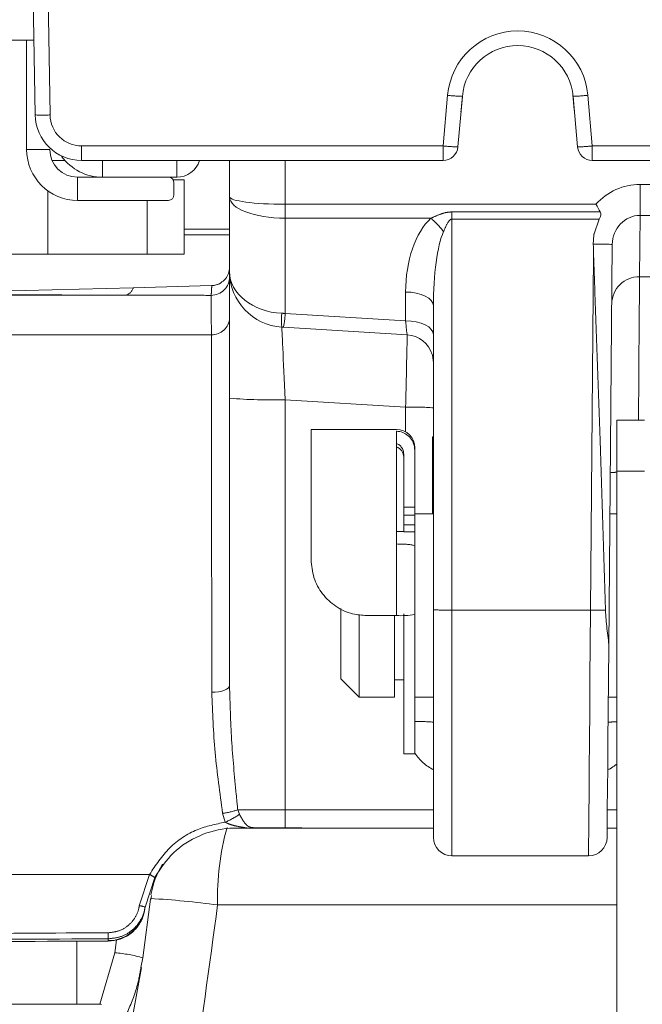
# Model space of a CAD drawing. Header units: millimetres. Extents: x 2 to 601, y 5 to 415.
# Tile 136 of 141: x 543.11 to 546.47, y 278.56 to 283.87. Entities that reach past the tile are written whole.
import ezdxf

# ---------------------------------------------------------------- set-up
doc = ezdxf.new("R2010")
doc.units = ezdxf.units.MM
doc.linetypes.add('PHANTOM', pattern=[12.7, 6.35, -1.27, 1.27, -1.27, 1.27, -1.27])

msp = doc.modelspace()

# ---------------------------------------------------------------- linework, layer by layer
at = {"color": 7, "linetype": 'Continuous', "lineweight": 15}
for p, q in [((543.1949, 283.3539), (543.1789, 284.2734)), ((542.9835, 283.7582), (543.1879, 283.7582)), ((543.1485, 283.7582), (543.1485, 283.1682)), ((545.4996, 283.4544), (545.4757, 283.1813)), ((545.5009, 283.4596), (545.494, 283.3813)), ((546.103, 283.3813), (546.0959, 283.4623)), ((546.1212, 283.1813), (546.0973, 283.4544)), ((545.494, 283.3813), (545.4923, 283.3702)), ((546.1047, 283.3702), (546.103, 283.3813)), ((543.355, 283.1082), (543.286, 283.1082)), ((545.396, 283.1082), (543.4449, 283.1082)), ((544.2436, 282.9124), (544.2436, 283.1082)), ((550.1521, 283.1082), (546.2009, 283.1082)), ((543.4235, 283.0182), (543.5585, 283.0182)), ((543.5585, 283.0182), (543.9585, 283.0182)), ((543.9395, 283.0032), (543.9985, 283.0032)), ((543.9985, 283.0032), (543.9985, 282.6032)), ((543.2635, 282.9446), (543.2635, 282.6032)), ((543.9435, 282.9232), (543.9435, 282.9882)), ((543.4235, 282.8932), (543.9135, 282.8932)), ((544.2436, 282.5089), (544.2436, 282.9124)), ((546.2101, 282.713), (546.2382, 282.7925)), ((544.2436, 282.7082), (543.9985, 282.7082)), ((546.206, 282.6569), (546.2089, 282.7058)), ((546.2089, 282.7058), (546.2099, 282.7116)), ((546.2099, 282.7116), (546.2101, 282.713)), ((546.3085, 282.656), (546.2895, 280.4846)), ((543.2635, 282.6032), (542.9241, 282.6032)), ((543.7985, 282.6032), (543.2635, 282.6032)), ((543.9985, 282.6032), (543.7985, 282.6032)), ((544.2436, 281.826), (544.2436, 282.5089)), ((543.7242, 282.4223), (542.6392, 282.3939)), ((544.1462, 282.4334), (543.7242, 282.4223)), ((544.1462, 282.4334), (544.1474, 282.4334)), ((545.3435, 280.6853), (545.3435, 282.3239)), ((545.2026, 282.1681), (544.5344, 282.2089)), ((545.3381, 282.058), (545.3337, 282.0687)), ((545.3435, 282.0184), (545.3407, 282.0433)), ((544.2436, 280.2762), (544.2436, 281.826)), ((546.483, 281.7082), (546.333, 281.7082)), ((546.333, 281.7082), (546.333, 281.432)), ((544.6893, 281.6576), (544.6835, 281.6569)), ((544.6835, 280.9562), (544.6835, 281.6569)), ((545.1435, 281.6582), (544.6893, 281.6582)), ((545.1435, 281.04), (545.1435, 281.6481)), ((545.2435, 281.5582), (545.2435, 281.5451)), ((545.1835, 281.2388), (545.1835, 281.5243)), ((545.2435, 281.2388), (545.2435, 281.5451)), ((546.333, 281.432), (546.333, 259.8818)), ((545.1835, 281.1948), (545.1835, 281.2388)), ((545.2435, 281.2388), (545.2435, 281.1948)), ((545.1835, 281.1948), (545.1835, 281.143)), ((545.3435, 281.2032), (545.2435, 281.2032)), ((545.2435, 281.1948), (545.2435, 281.1783)), ((546.333, 281.2032), (546.2958, 281.2032)), ((545.1835, 281.143), (545.1835, 281.1058)), ((545.2435, 281.1783), (545.2435, 281.0291)), ((545.1835, 281.1082), (545.1435, 281.1082)), ((545.1835, 281.1058), (545.2435, 281.1058)), ((545.2435, 281.0291), (545.2435, 280.6597)), ((544.8435, 280.6919), (544.8435, 280.4704)), ((544.9435, 280.6578), (544.9435, 280.4101)), ((545.1835, 279.9082), (545.1835, 280.6625)), ((545.2435, 279.9082), (545.2435, 280.6625)), ((545.3435, 279.4582), (545.3435, 280.6853)), ((544.9835, 280.654), (545.1435, 280.654)), ((545.1335, 280.654), (545.1335, 280.4101)), ((544.8435, 280.4704), (544.8435, 280.3132)), ((544.9435, 280.4101), (544.9435, 280.2132)), ((545.1335, 280.4101), (545.1335, 280.2132)), ((544.8435, 280.3132), (544.9435, 280.2132)), ((545.1335, 280.3082), (545.1835, 280.3082)), ((544.9435, 280.2132), (545.1335, 280.2132)), ((545.2435, 280.2132), (545.3435, 280.2132)), ((546.2872, 280.2132), (546.333, 280.2132)), ((545.1835, 279.9082), (545.2435, 279.9082)), ((545.3435, 279.5082), (544.6445, 279.5082)), ((546.333, 279.5082), (546.281, 279.5082)), ((545.4435, 279.3582), (546.1806, 279.3582)), ((543.8396, 279.2411), (543.7875, 279.0818)), ((543.7761, 278.808), (543.8171, 279.1237)), ((543.8186, 279.1234), (543.8227, 279.1436)), ((543.7863, 279.0735), (543.786, 279.0713)), ((543.4185, 278.5582), (543.4185, 278.8972)), ((543.7759, 278.8078), (543.7653, 278.7564)), ((543.7761, 278.808), (543.7759, 278.8078)), ((543.5902, 277.7672), (543.768, 278.7559)), ((543.4185, 278.5582), (542.3298, 278.5582)), ((543.5437, 278.5582), (543.4185, 278.5582))]:
    msp.add_line(p, q, dxfattribs=at)
at = {"color": 7, "linetype": 'PHANTOM', "lineweight": 0}
for p, q in [((543.2589, 284.2734), (543.2749, 283.3539)), ((545.396, 283.1868), (545.4199, 283.46)), ((546.177, 283.46), (546.2009, 283.1868)), ((545.494, 283.3813), (545.4932, 283.3811)), ((546.1038, 283.3811), (546.103, 283.3813)), ((543.1485, 283.1682), (543.2735, 283.1682)), ((543.4449, 283.1868), (545.396, 283.1868)), ((543.4449, 283.1868), (543.4449, 283.1082)), ((545.396, 283.1082), (545.396, 283.1868)), ((546.2009, 283.1868), (550.1521, 283.1868)), ((546.2009, 283.1868), (546.2009, 283.1082)), ((543.5585, 283.1082), (543.5585, 283.0182)), ((543.9585, 283.1082), (543.9585, 283.0182)), ((544.5436, 283.1082), (544.5436, 282.8722)), ((543.4235, 283.0182), (543.4235, 282.8932)), ((546.4585, 282.8122), (546.4585, 282.9796)), ((546.4585, 282.9796), (547.1784, 282.9796)), ((543.7985, 282.6032), (543.7985, 282.8932)), ((544.5436, 282.8722), (546.2208, 282.8722)), ((544.5436, 282.8722), (544.5436, 282.7972)), ((545.3297, 282.7972), (544.5436, 282.7972)), ((544.5436, 282.7972), (544.5436, 282.2837)), ((545.4435, 282.831), (546.2435, 282.831)), ((545.4435, 282.7925), (545.4435, 282.831)), ((545.4435, 282.7925), (545.4435, 280.6835)), ((546.2382, 282.7925), (545.4435, 282.7925)), ((546.4585, 282.8122), (546.4557, 282.4815)), ((547.1784, 282.8122), (546.4585, 282.8122)), ((543.9985, 282.7372), (544.2436, 282.7372)), ((546.2089, 282.7058), (546.209, 282.7116)), ((546.1913, 280.6835), (546.208, 282.5979)), ((546.4557, 282.4815), (547.1813, 282.4815)), ((542.5948, 282.382), (543.6862, 282.382)), ((545.1935, 282.2439), (545.1935, 282.3989)), ((544.5436, 282.2837), (545.1935, 282.2439)), ((542.8569, 282.1688), (544.1454, 282.1688)), ((545.1935, 281.7784), (544.5436, 281.8181)), ((544.5436, 281.8181), (544.5436, 279.6056)), ((545.1935, 281.6448), (545.1935, 281.7784)), ((545.3389, 281.2032), (545.3389, 281.6181)), ((546.483, 281.432), (546.333, 281.432)), ((545.1835, 281.2388), (545.2435, 281.2388)), ((545.2435, 281.1948), (545.1835, 281.1948)), ((545.1835, 281.143), (545.2435, 281.143)), ((545.1435, 280.654), (545.1435, 281.04)), ((545.4435, 280.6835), (546.1913, 280.6835)), ((545.4435, 280.6835), (545.4435, 279.3582)), ((544.2875, 279.6069), (544.2966, 279.5822)), ((544.5436, 279.6056), (545.3435, 279.6056)), ((544.5436, 279.6056), (544.5436, 279.5098)), ((546.2818, 279.6056), (546.333, 279.6056)), ((544.22, 279.5397), (544.206, 279.5876)), ((542.3864, 279.2576), (543.8116, 279.2576)), ((543.7564, 279.0888), (543.8116, 279.2576)), ((546.333, 279.0931), (544.1793, 279.0931)), ((543.625, 278.8352), (543.6342, 278.9057)), ((543.5876, 278.8977), (543.588, 278.9007)), ((543.5437, 278.5582), (543.625, 278.8352))]:
    msp.add_line(p, q, dxfattribs=at)
at = {"color": 7, "linetype": 'PHANTOM', "lineweight": 0, "flags": 128}
for points in [[(546.3085, 282.656), (546.3067, 282.656), (546.3013, 282.6561), (546.2926, 282.6562), (546.2806, 282.6563), (546.2656, 282.6564), (546.2479, 282.6565), (546.2279, 282.6567), (546.206, 282.6569)], [(546.4557, 282.4815), (546.4553, 282.44), (546.4549, 282.3744), (546.4542, 282.2862), (546.4534, 282.1775), (546.4524, 282.0508), (546.4513, 281.9089), (546.4502, 281.7553), (546.4498, 281.7082)], [(545.3435, 282.3239), (545.3406, 282.3386), (545.3321, 282.3526), (545.3182, 282.3656), (545.2996, 282.377), (545.2768, 282.3863), (545.2509, 282.3932), (545.2228, 282.3975), (545.1935, 282.3989)], [(545.3435, 282.1689), (545.3406, 282.1835), (545.3321, 282.1976), (545.3182, 282.2106), (545.2996, 282.2219), (545.2768, 282.2313), (545.2509, 282.2382), (545.2228, 282.2425), (545.1935, 282.2439)], [(545.3389, 281.6181), (545.3416, 281.6179), (545.3435, 281.6178)], [(546.1806, 279.3582), (546.1806, 279.3588), (546.1807, 279.3773), (546.1811, 279.4213), (546.1816, 279.4898), (546.1824, 279.5817), (546.1833, 279.6951), (546.1844, 279.8279), (546.1856, 279.9775), (546.1869, 280.1411), (546.1883, 280.3155), (546.1898, 280.4975), (546.1913, 280.6835)], [(544.2436, 280.2762), (544.2417, 280.2694), (544.2363, 280.2627), (544.2275, 280.2566), (544.2156, 280.2512), (544.201, 280.2467), (544.1844, 280.2433), (544.1662, 280.2411), (544.1473, 280.2402)]]:
    msp.add_lwpolyline(points, dxfattribs=at)
at = {"color": 7, "linetype": 'Continuous', "lineweight": 15, "flags": 128}
for points in [[(544.5344, 282.2089), (544.5313, 282.2091), (544.5283, 282.2093), (544.5252, 282.2095)], [(546.2895, 280.4846), (546.288, 280.3065), (546.2865, 280.137), (546.2851, 279.9799), (546.2839, 279.8386), (546.2828, 279.7161), (546.2819, 279.615), (546.2813, 279.5376), (546.2808, 279.4856), (546.2806, 279.4601), (546.2806, 279.4574)]]:
    msp.add_lwpolyline(points, dxfattribs=at)
at = {"color": 7, "linetype": 'PHANTOM', "lineweight": 0}
for centre, radius, start, end in [((545.7985, 283.4268), 0.38, 5, 175), ((545.5399, 284.6029), 1.1493, 264.0058, 267.9895), ((546.057, 284.6029), 1.1492, 272.0105, 275.9943), ((543.2349, 284.5), 1.1468, 268.0015, 271.9985), ((543.4449, 283.3568), 0.17, 181, 270), ((545.516, 284.3296), 1.1491, 264.0054, 267.9898), ((546.0809, 284.3296), 1.1491, 272.0102, 275.9946), ((545.0745, 282.4886), 0.4004, 36.1187, 50.4123), ((544.1436, 282.481), 0.1, 270.0733, 359.9773), ((546.4545, 282.3326), 0.1489, 89.5521, 179.0631), ((543.6611, 282.4437), 0.0667, 292.1548, 341.2755), ((544.1487, 282.2637), 0.095, 268.0055, 356.7607), ((544.9274, 282.2469), 0.4039, 174.6823, 185.3177), ((544.1366, 282.2956), 0.4071, 347.7086, 358.3177), ((706.4011, 278.1854), 161.2476, 178.584688, 178.723204), ((544.4686, 284.6892), 2.8721, 265.5057, 271.4953), ((545.231, 280.3426), 1.4362, 85.5061, 91.495), ((546.3286, 281.2159), 0.2107, 88.7919, 98.4145), ((545.4185, 282.0468), 1.3636, 266.8467, 271.0503), ((546.2296, 284.2774), 3.5942, 269.3895, 270.6711), ((545.2533, 278.9942), 1.0886, 85.2454, 90.5142), ((546.3296, 279.6933), 0.3874, 89.4906, 96.4601), ((544.1697, 279.9239), 0.3383, 276.1689, 290.3943), ((544.0723, 279.8958), 0.3855, 292.5149, 305.5706), ((545.605, 279.1333), 1.4263, 164.6321, 181.6144), ((543.7493, 279.1208), 0.1504, 53.0986, 65.4961), ((543.5686, 274.6478), 4.487, 82.1778, 86.8387), ((543.5888, 279.1), 0.1993, 269.7741, 352.367), ((543.7493, 278.985), 0.104, 68.4508, 86.0736), ((543.7965, 278.9367), 0.2086, 178.1905, 187.1217), ((544.282, 278.8093), 0.7, 171.6583, 172.5), ((543.5662, 278.0749), 0.7626, 74.0233, 85.5769)]:
    msp.add_arc(centre, radius, start, end, dxfattribs=at)
at = {"color": 7, "linetype": 'Continuous', "lineweight": 15}
for centre, radius, start, end in [((545.7985, 283.4282), 0.3, 5, 175), ((543.4449, 283.3582), 0.25, 181, 270), ((543.4235, 283.1682), 0.275, 180, 270), ((543.4235, 283.1682), 0.15, 180, 270), ((545.396, 283.1882), 0.08, 270, 355), ((546.2009, 283.1882), 0.08, 185, 270), ((543.5585, 283.2932), 0.275, 216.2165, 270), ((543.9585, 283.1482), 0.13, 270, 342.0798), ((543.9135, 282.9882), 0.03, 0, 90), ((543.9135, 282.9232), 0.03, 270, 0), ((544.5436, 282.5089), 0.3, 180, 266.5), ((545.1935, 282.0184), 0.15, 17.2425, 86.5), ((545.1435, 281.5582), 0.1, 0, 90), ((545.1252, 281.5078), 0.0583, 0.812, 71.6926), ((545.1684, 281.0959), 0.4426, 266.7726, 279.7662), ((545.4435, 279.4582), 0.1, 180, 270), ((546.1806, 279.4582), 0.1, 270.1385, 359.5), ((544.282, 279.0082), 0.5, 171.5431, 172.5)]:
    msp.add_arc(centre, radius, start, end, dxfattribs=at)
at = {"color": 7, "linetype": 'PHANTOM', "lineweight": 0}
for centre, major_axis, ratio, start_param, end_param in [((546.4585, 282.6547), (0.0028, 0.3249), 0.984807, 0.008594, 0.846131), ((544.5436, 282.9124), (0.3, 0), 0.133975, 3.141593, 4.712389), ((544.5436, 282.9124), (0.3, 0), 0.383975, 3.141593, 4.712389), ((545.4435, 282.3989), (0, 0.4473), 0.558901, 0.47263, 1.570796), ((546.4585, 282.6547), (0.0014, 0.1575), 0.952261, 0.008594, 1.570796), ((545.4435, 282.3239), (0, 0.4501), 0.222193, 0.47263, 1.570796), ((546.2085, 282.6646), (0.1, 0.0019), 0.469578, 1.548298, 1.557449), ((544.5436, 282.5089), (0.3, 0), 0.75, 3.141593, 4.651302), ((544.5436, 282.3587), (0.3, -0.0098), 0.249751, 4.659449, 4.720535), ((544.5436, 281.8076), (-0.0183, 0.4019), 0.001185, 4.738393, 6.283058), ((545.1935, 282.3189), (-0.0092, 0.1508), 0.034705, 2.089068, 3.137342), ((545.4435, 280.0829), (0, 0.2844), 0.879118, 2.214297, 2.730076), ((546.186, 280.0829), (0.0026, 0.2844), 0.87911, 3.553762, 3.780703), ((544.5436, 279.6082), (0.3, 0), 0.008726, 3.689967, 4.712389), ((546.2385, 273.3395), (53.0716, 0), 0.105109, 1.620731, 1.640566)]:
    msp.add_ellipse(centre, major_axis=major_axis, ratio=ratio, start_param=start_param, end_param=end_param, dxfattribs=at)
at = {"color": 7, "linetype": 'Continuous', "lineweight": 15}
for centre, major_axis, ratio, start_param, end_param in [((546.0643, 274.1581), (0.0809, 9.2618), 0.018354, 5.858852, 5.874598), ((544.3116, 279.0582), (0.446, -0.227), 0.998758, 3.078457, 3.43143), ((544.2436, 274.6925), (40.0136, 0), 0.105109, 1.587189, 1.613354)]:
    msp.add_ellipse(centre, major_axis=major_axis, ratio=ratio, start_param=start_param, end_param=end_param, dxfattribs=at)
for points, knots in [([(546.2435, 282.831), (546.236, 282.8443), (546.2284, 282.858), (546.2209, 282.8719), (546.2208, 282.8722)], [0, 0, 0, 0, 0.979678, 1, 1, 1, 1]), ([(546.2382, 282.7925), (546.2394, 282.7948), (546.243, 282.8018), (546.2464, 282.8121), (546.2468, 282.8232), (546.2446, 282.8284), (546.2435, 282.831)], [0, 0, 0, 0, 0.190147, 0.57918, 0.788894, 1, 1, 1, 1]), ([(546.209, 282.7116), (546.2091, 282.7118), (546.2095, 282.7123), (546.2099, 282.7127), (546.2101, 282.713)], [0, 0, 0, 0, 0.425024, 1, 1, 1, 1]), ([(546.2717, 280.6835), (546.2624, 280.9886), (546.245, 281.5598), (546.2209, 282.1982), (546.2101, 282.5313), (546.208, 282.5979)], [0, 0, 0, 0, 0.478363, 0.895675, 1, 1, 1, 1]), ([(544.1885, 282.444), (544.1981, 282.4501), (544.2172, 282.4622), (544.2361, 282.4909), (544.2428, 282.5155), (544.2435, 282.5298), (544.2436, 282.533), (544.2436, 282.5333)], [0, 0, 0, 0, 0.3037177, 0.6073138, 0.913899, 0.9901658, 1, 1, 1, 1]), ([(544.1885, 282.444), (544.181, 282.4408), (544.1674, 282.435), (544.1527, 282.4339), (544.1462, 282.4334)], [0, 0, 0, 0, 0.554748, 1, 1, 1, 1]), ([(544.1474, 282.4334), (544.1581, 282.4346), (544.1724, 282.4362), (544.1853, 282.4425), (544.1885, 282.444)], [0, 0, 0, 0, 0.746872, 1, 1, 1, 1]), ([(545.3367, 282.0628), (545.3375, 282.0604), (545.3409, 282.0487), (545.3433, 282.0334), (545.3435, 282.0208), (545.3435, 282.0185)], [0, 0, 0, 0, 0.179437, 0.849881, 1, 1, 1, 1]), ([(545.2435, 281.5451), (545.242, 281.5593), (545.2405, 281.5742), (545.2297, 281.5988), (545.2159, 281.6194), (545.1872, 281.64), (545.1615, 281.6476), (545.1469, 281.648), (545.1435, 281.6481)], [0, 0, 0, 0, 0.2663, 0.281333, 0.506768, 0.725045, 0.935883, 1, 1, 1, 1]), ([(545.1435, 281.5827), (545.1492, 281.5801), (545.161, 281.5746), (545.1742, 281.5593), (545.1822, 281.5419), (545.1831, 281.5297), (545.1835, 281.5243)], [0, 0, 0, 0, 0.249561, 0.513341, 0.786196, 1, 1, 1, 1]), ([(545.1435, 281.04), (545.1545, 281.0399), (545.1764, 281.0396), (545.2057, 281.0379), (545.2247, 281.0356), (545.2397, 281.0327), (545.2419, 281.0306), (545.2435, 281.0291)], [0, 0, 0, 0, 0.2056743, 0.4113818, 0.6197166, 0.7337988, 1, 1, 1, 1]), ([(544.6835, 280.9562), (544.6865, 280.9235), (544.6924, 280.858), (544.7413, 280.7682), (544.8145, 280.6997), (544.8994, 280.6603), (544.958, 280.6559), (544.9835, 280.654)], [0, 0, 0, 0, 0.211647, 0.423586, 0.630216, 0.838869, 1, 1, 1, 1]), ([(546.2895, 280.4846), (546.2895, 280.4855), (546.2895, 280.4863), (546.2895, 280.516), (546.279, 280.5789), (546.274, 280.65), (546.2717, 280.6835)], [0, 0, 0, 0, 0.014308, 0.014627, 0.535209, 1, 1, 1, 1]), ([(544.282, 279.5082), (544.2741, 279.5081), (544.2618, 279.508), (544.1937, 279.5037), (544.0787, 279.4749), (543.9328, 279.3827), (543.8707, 279.2883), (543.8396, 279.2411)], [0, 0, 0, 0, 0.043824, 0.068687, 0.378202, 0.689104, 1, 1, 1, 1]), ([(544.3376, 279.5082), (544.3334, 279.5082), (544.3153, 279.5082), (544.2969, 279.5082), (544.2825, 279.5082), (544.282, 279.5082)], [0, 0, 0, 0, 0.224662, 0.975504, 1, 1, 1, 1]), ([(544.6445, 279.5082), (544.6212, 279.5082), (544.5739, 279.5082), (544.5155, 279.5082), (544.4539, 279.5082), (544.4031, 279.5082), (544.3636, 279.5082), (544.3417, 279.5082), (544.3376, 279.5082)], [0, 0, 0, 0, 0.212754, 0.431611, 0.516467, 0.794112, 0.961771, 1, 1, 1, 1]), ([(544.5436, 279.5098), (544.5443, 279.5098), (544.5469, 279.5098), (544.5555, 279.5097), (544.5737, 279.5095), (544.6052, 279.5088), (544.6299, 279.5084), (544.6445, 279.5082)], [0, 0, 0, 0, 0.02188, 0.075779, 0.249593, 0.554864, 1, 1, 1, 1]), ([(543.5876, 278.8977), (543.6101, 278.9), (543.6552, 278.9044), (543.7151, 278.9389), (543.7605, 278.9895), (543.7806, 279.0374), (543.7851, 279.0654), (543.786, 279.0713)], [0, 0, 0, 0, 0.2342479, 0.4684937, 0.7027581, 0.9369917, 1, 1, 1, 1]), ([(543.5523, 278.5565), (543.55, 278.5573), (543.5472, 278.5582), (543.5443, 278.5582), (543.5437, 278.5582)], [0, 0, 0, 0, 0.805395, 1, 1, 1, 1])]:
    msp.add_open_spline(points, degree=3, knots=knots, dxfattribs=at)
at = {"color": 7, "linetype": 'PHANTOM', "lineweight": 0}
for points, knots in [([(545.3297, 282.7972), (545.3471, 282.8049), (545.3756, 282.8174), (545.4143, 282.8293), (545.4351, 282.8305), (545.4435, 282.831)], [0, 0, 0, 0, 0.484086, 0.79082, 1, 1, 1, 1]), ([(545.4435, 282.7925), (545.442, 282.7923), (545.4386, 282.7919), (545.4312, 282.7867), (545.4153, 282.765), (545.4056, 282.7424), (545.398, 282.7246)], [0, 0, 0, 0, 0.051831, 0.120355, 0.309198, 1, 1, 1, 1]), ([(544.1437, 282.381), (544.1446, 282.3871), (544.1458, 282.3958), (544.147, 282.4246), (544.1474, 282.4334)], [0, 0, 0, 0, 0.695757, 1, 1, 1, 1]), ([(543.6862, 282.382), (543.5908, 282.3822), (543.3848, 282.3828), (543.1056, 282.3837), (542.873, 282.3846), (542.7183, 282.3853), (542.638, 282.3859), (542.6062, 282.3861)], [0, 0, 0, 0, 0.262335, 0.566373, 0.771138, 0.909253, 1, 1, 1, 1]), ([(544.1437, 282.381), (544.0943, 282.3812), (543.9417, 282.3815), (543.7893, 282.3818), (543.6862, 282.382)], [0, 0, 0, 0, 0.323758, 1, 1, 1, 1]), ([(544.1454, 282.1688), (544.1452, 282.2143), (544.1448, 282.3068), (544.1442, 282.3658), (544.1438, 282.3773), (544.1437, 282.381)], [0, 0, 0, 0, 0.395552, 0.802575, 1, 1, 1, 1]), ([(544.1473, 280.2402), (544.1472, 280.3643), (544.1471, 280.613), (544.1469, 280.9603), (544.1466, 281.2837), (544.1463, 281.5765), (544.146, 281.8366), (544.1457, 282.0227), (544.1455, 282.1262), (544.1454, 282.1624), (544.1454, 282.1688)], [0, 0, 0, 0, 0.15136, 0.303202, 0.454562, 0.605919, 0.75776, 0.909118, 0.984069, 1, 1, 1, 1]), ([(544.206, 279.5876), (544.1909, 279.6974), (544.1604, 279.9183), (544.1517, 280.1325), (544.1473, 280.2402)], [0, 0, 0, 0, 0.497177, 1, 1, 1, 1]), ([(544.2436, 280.2762), (544.2461, 280.1794), (544.2511, 279.9851), (544.2726, 279.7608), (544.2849, 279.6341), (544.2875, 279.6069)], [0, 0, 0, 0, 0.4380006, 0.8789888, 1, 1, 1, 1]), ([(543.8116, 279.2576), (543.8446, 279.3079), (543.9104, 279.4082), (544.0588, 279.5061), (544.1687, 279.529), (544.22, 279.5397)], [0, 0, 0, 0, 0.348511, 0.696166, 1, 1, 1, 1]), ([(544.3376, 279.5082), (544.3326, 279.509), (544.3202, 279.5111), (544.2956, 279.5153), (544.2676, 279.5212), (544.2404, 279.5293), (544.2262, 279.5365), (544.22, 279.5397)], [0, 0, 0, 0, 0.122565, 0.306424, 0.612781, 0.829934, 1, 1, 1, 1]), ([(544.2966, 279.5822), (544.2997, 279.5767), (544.3039, 279.5692), (544.3124, 279.5545), (544.3227, 279.5382), (544.3342, 279.5245), (544.3443, 279.5171), (544.351, 279.5141), (544.3566, 279.5123), (544.3608, 279.5114), (544.3682, 279.5103), (544.3782, 279.5095), (544.387, 279.5091), (544.3921, 279.509), (544.3924, 279.509), (544.3925, 279.509), (544.4294, 279.5091), (544.4773, 279.508), (544.5317, 279.5095), (544.5436, 279.5098)], [0, 0, 0, 0, 0.0622366, 0.083431, 0.1632915, 0.2516465, 0.294623, 0.3204675, 0.3310658, 0.352333, 0.3603854, 0.4059758, 0.460844, 0.4643905, 0.4652836, 0.4655043, 0.465558, 0.8836331, 1, 1, 1, 1]), ([(543.5879, 278.9433), (543.6071, 278.9453), (543.6455, 278.9493), (543.6966, 278.9788), (543.7352, 279.0222), (543.7518, 279.0621), (543.7557, 279.0848), (543.7564, 279.0888)], [0, 0, 0, 0, 0.2375764, 0.4751256, 0.7125437, 0.9495377, 1, 1, 1, 1]), ([(543.7875, 279.0818), (543.7867, 279.0771), (543.7821, 279.0503), (543.7626, 279.0034), (543.7172, 278.9525), (543.6571, 278.9178), (543.612, 278.9132), (543.5895, 278.9109)], [0, 0, 0, 0, 0.050493, 0.287595, 0.525034, 0.762524, 1, 1, 1, 1]), ([(544.1793, 279.0931), (544.1339, 278.7632), (544.0318, 278.0209), (543.9298, 277.2785), (543.8732, 276.866)], [0, 0, 0, 0, 0.444381, 1, 1, 1, 1]), ([(542.5366, 278.9367), (542.5856, 278.9371), (542.9358, 278.9396), (543.2864, 278.9416), (543.5879, 278.9433)], [0, 0, 0, 0, 0.139909, 1, 1, 1, 1]), ([(543.7653, 278.7564), (543.7592, 278.7215), (543.7437, 278.633), (543.7077, 278.5505), (543.686, 278.5005)], [0, 0, 0, 0, 0.39495, 1, 1, 1, 1])]:
    msp.add_open_spline(points, degree=3, knots=knots, dxfattribs=at)

doc.saveas('drawing.dxf')
